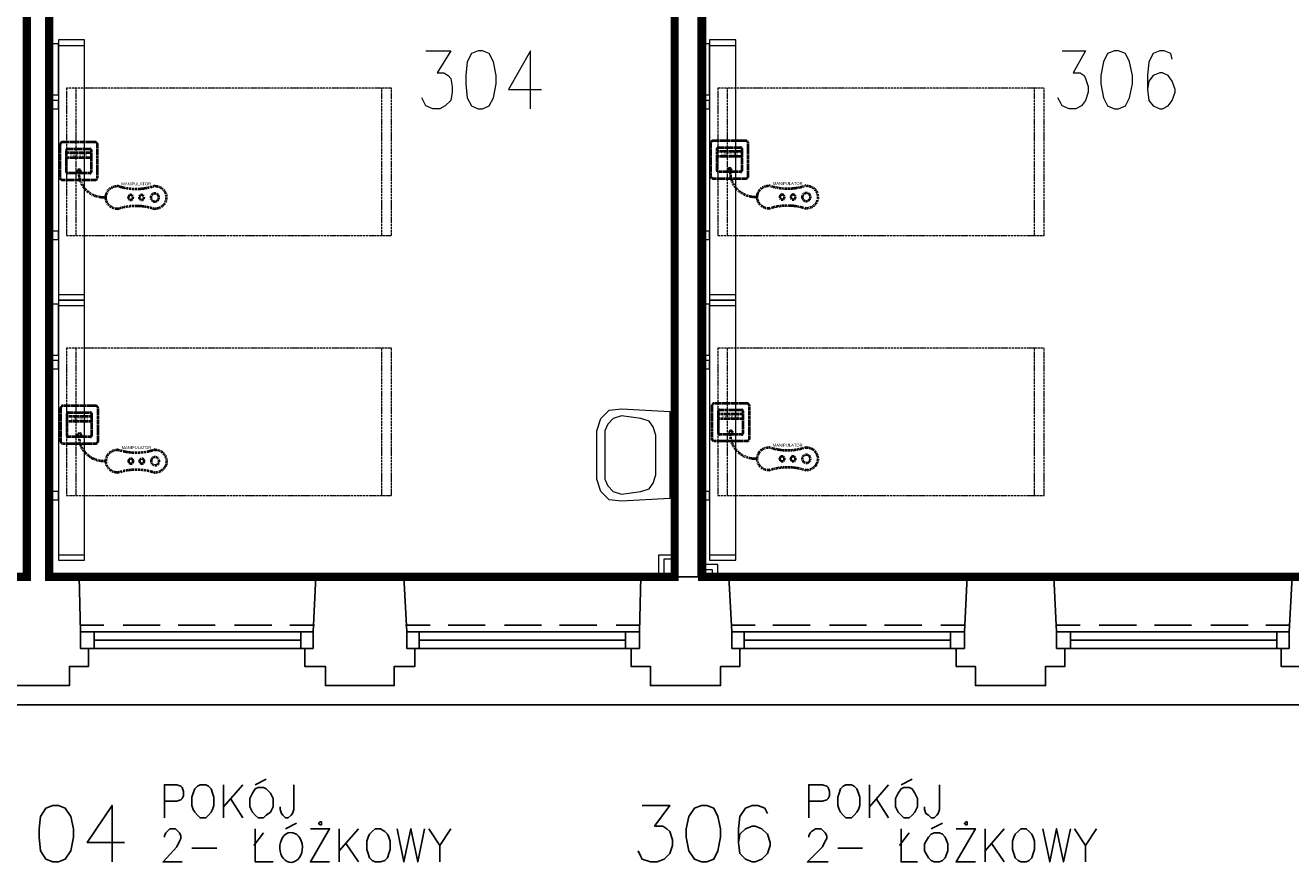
# Model space of a CAD drawing. Header units: millimetres. Extents: x 1 to 17496, y 1 to 30809.
# Tile 159 of 256: x 6756 to 7530, y 27890 to 28403. Entities that reach past the tile are written whole.
import ezdxf
from ezdxf.enums import TextEntityAlignment as Align

# ---------------------------------------------------------------- set-up
doc = ezdxf.new("R2010")
doc.units = ezdxf.units.MM
doc.linetypes.add('BORDER', pattern=[1.75, 0.5, -0.25, 0.5, -0.25, 0, -0.25])
doc.linetypes.add('CENTER', pattern=[2, 1.25, -0.25, 0.25, -0.25])
for name, color, linetype, lineweight in [('0_Przyz_FAP3010', 1, 'CENTER', 40), ('0_Przyz_Manipulator', 1, 'BORDER', 40), ('0_Przyz_Sala chorych', 5, 'BORDER', 40), ('0_Przyz_łóżko', 150, 'BORDER', 40)]:
    doc.layers.add(name, color=color, linetype=linetype, lineweight=lineweight)
for name, color, linetype in [('2DE_TXTMARK', 41, 'Continuous'), ('2DE_TXTNUM', 11, 'Continuous'), ('Opisy', 255, 'Continuous'), ('PDF _Geometria', 7, 'Continuous')]:
    doc.layers.add(name, color=color, linetype=linetype)
doc.styles.add('CP_ATTR', font='ARIAL.TTF')
doc.styles.add('CP_ELATT', font='ARIAL.TTF')

# ---------------------------------------------------------------- blocks, each defined once
blk = doc.blocks.new('2de_abb_sig_045_1psoxj')
blk.add_lwpolyline([(0, 20), (0, 0, 0.414214), (1.5, -1.5), (21.5, -1.5, 0.414214), (23, 0), (23, 20, 0.414214), (21.5, 21.5), (1.5, 21.5, 0.414214)], format="xyb", close=True)
at = {"flags": 128}
for points in [[(4, 3.1), (4, 16.9)], [(4.6, 17.5), (18.4, 17.5)], [(19, 16.9), (19, 3.1)], [(18.4, 2.5), (4.6, 2.5)]]:
    blk.add_lwpolyline(points, dxfattribs=at)
for centre, start, end in [((4.6, 16.9), 90, 180), ((18.4, 16.9), 0, 90), ((4.6, 3.1), 180, 270), ((18.4, 3.1), 270, 0)]:
    blk.add_arc(centre, 0.6, start, end)
at = {"linetype": 'Continuous', "style": 'CP_ATTR', "flags": 9}
for tag in ['NAME', 'ARTICLE', 'MARK2', 'OTHER1', 'PRODUCT-TYPE', 'ORDER-NO', 'PRODUCER', 'VOLTAGE', 'CURRENT', 'POWER', 'CHARACTER', 'IP', 'OTHER', 'LINK', 'WEIGHT', 'NUMBER', 'GROUP', 'FUNCTION', 'EL-STATUS']:
    blk.add_attdef(tag, text='', height=0.00005, dxfattribs=at).set_placement((0, 0), align=Align.MIDDLE_LEFT)
at = {"layer": '2DE_TXTMARK', "linetype": 'ByBlock', "style": 'CP_ATTR', "width": 0.8, "flags": 8}
blk.add_attdef('MARK1', text='', height=1.8, dxfattribs=at).set_placement((11.5, 27), align=Align.CENTER)
at = {"layer": '2DE_TXTNUM', "style": 'CP_ELATT', "width": 0.8}
blk.add_attdef('TAG', text='', height=2.5, dxfattribs=at).set_placement((11.5, 23), align=Align.CENTER)
blk = doc.blocks.new('2de_abb_sig_012_53oms7o')
at = {"layer": '0_Przyz_FAP3010', "color": 1}
for p, q in [((15, 5), (0, 5)), ((15, 2), (0, 2)), ((6.68, -7.5), (6.68, -5.79)), ((8.63, -7.5), (8.63, -5.79))]:
    blk.add_line(p, q, dxfattribs=at)
at = {"layer": '0_Przyz_FAP3010', "color": 1, "flags": 128}
for points in [[(0, -6.9), (0, 6.9)], [(0.6, 7.5), (14.4, 7.5)], [(15, 6.9), (15, -6.9)], [(14.4, -7.5), (0.6, -7.5)]]:
    blk.add_lwpolyline(points, dxfattribs=at)
at = {"layer": '0_Przyz_FAP3010', "color": 1}
for centre, radius, start, end in [((0.6, 6.9), 0.6, 90, 180), ((14.4, 6.9), 0.6, 0, 90), ((0.6, -6.9), 0.6, 180, 270), ((7.65, -6.54), 1.23, 37.66917, 142.33083), ((14.4, -6.9), 0.6, 270, 0)]:
    blk.add_arc(centre, radius, start, end, dxfattribs=at)
at = {"layer": '0_Przyz_FAP3010', "color": 1, "style": 'CP_ELATT', "width": 0.8}
blk.add_attdef('TAG', text='', height=2.5, dxfattribs=at).set_placement((7.5, 9), align=Align.CENTER)
at = {"layer": '0_Przyz_FAP3010', "color": 1, "linetype": 'ByBlock', "style": 'CP_ATTR', "width": 0.8, "flags": 8}
blk.add_attdef('MARK1', text='', height=1.8, dxfattribs=at).set_placement((7.5, 3.5), align=Align.MIDDLE_CENTER)
at = {"layer": '0_Przyz_FAP3010', "color": 1, "linetype": 'Continuous', "style": 'CP_ATTR', "flags": 9}
for tag in ['NAME', 'ARTICLE', 'MARK2', 'OTHER1', 'PRODUCT-TYPE', 'ORDER-NO', 'PRODUCER', 'VOLTAGE', 'CURRENT', 'POWER', 'CHARACTER', 'IP', 'OTHER', 'LINK', 'WEIGHT', 'NUMBER', 'GROUP', 'FUNCTION', 'EL-STATUS']:
    blk.add_attdef(tag, text='', height=0.00005, dxfattribs=at).set_placement((0, -6.9), align=Align.MIDDLE_LEFT)
blk = doc.blocks.new('2de_abb_sig_n52_f0txfx9')
for centre, radius in [((-46.34, -15.39), 2.5), ((-38.25, -15.39), 1.5), ((-31.53, -15.39), 1.5)]:
    blk.add_circle(centre, radius)
for centre, radius, start, end in [((-15.05, -0.39), 15.06, 265.11181, 1.48602), ((-46.34, -15.39), 7, 90, 270), ((-34.83, 24.3), 34.66, 250.62217, 289.37783), ((-23.33, -15.39), 7, 270, 90), ((-34.83, -55.09), 34.66, 70.62217, 109.37783)]:
    blk.add_arc(centre, radius, start, end)
at = {"linetype": 'Continuous', "style": 'CP_ATTR', "flags": 9}
for tag in ['ARTICLE', 'NAME', 'EL-STATUS', 'FUNCTION', 'GROUP', 'NUMBER', 'WEIGHT', 'LINK', 'OTHER', 'IP', 'CHARACTER', 'POWER', 'CURRENT', 'VOLTAGE', 'PRODUCER', 'ORDER-NO', 'PRODUCT-TYPE', 'OTHER1', 'MARK2']:
    blk.add_attdef(tag, text='', height=0.00005, dxfattribs=at).set_placement((-46.34, -22.39), align=Align.MIDDLE_LEFT)
at = {"layer": '2DE_TXTMARK', "linetype": 'ByBlock', "style": 'CP_ATTR', "width": 0.8, "flags": 8}
blk.add_attdef('MARK1', text='', height=1.8, dxfattribs=at).set_placement((-34.94, -7.09), align=Align.MIDDLE_CENTER)
at = {"layer": '2DE_TXTNUM', "style": 'CP_ELATT', "width": 0.8}
blk.add_attdef('TAG', text='', height=2.5, dxfattribs=at).set_placement((-34.94, -4.09), align=Align.CENTER)

msp = doc.modelspace()

# ---------------------------------------------------------------- linework, layer by layer
at = {"layer": '0_Przyz_Sala chorych', "ltscale": 500, "const_width": 5}
for points in [[(6374.16, 28511.49), (6595.29, 28511.49), (6595.29, 28735.18), (6756.59, 28735.18), (6756.59, 28511.15), (6756.59, 28065.88), (6374.14, 28065.88)], [(6770.22, 28511.17), (7017.13, 28511.17), (7017.13, 28735.46), (7152.29, 28735.46), (7152.79, 28511.15), (7152.79, 28065.88), (6770.2, 28065.88)], [(7169.69, 28511.02), (7390.54, 28511.02), (7390.54, 28734.05), (7548.86, 28734.05), (7549.03, 28511.15), (7549, 28065.88), (7169.67, 28065.88)]]:
    msp.add_lwpolyline(points, close=True, dxfattribs=at)
at = {"layer": '0_Przyz_łóżko', "lineweight": 18}
for points in [[(6979.67, 28274.78), (6979.67, 28364.9), (6780.9, 28364.9), (6780.9, 28274.78)], [(7378.88, 28274.78), (7378.88, 28364.9), (7179.27, 28364.9), (7179.27, 28274.78)], [(6979.67, 28115.6), (6979.67, 28205.72), (6780.9, 28205.72), (6780.9, 28115.6)], [(7378.88, 28115.6), (7378.88, 28205.72), (7179.27, 28205.72), (7179.27, 28115.6)]]:
    msp.add_lwpolyline(points, close=True, dxfattribs=at)
for points in [[(6786.8, 28274.78), (6786.8, 28364.9)], [(6973.77, 28274.78), (6973.77, 28364.9)], [(7185.17, 28274.78), (7185.17, 28364.9)], [(7372.99, 28274.78), (7372.99, 28364.9)], [(6786.8, 28115.6), (6786.8, 28205.72)], [(6973.77, 28115.6), (6973.77, 28205.72)], [(7185.17, 28115.6), (7185.17, 28205.72)], [(7372.99, 28115.6), (7372.99, 28205.72)]]:
    msp.add_lwpolyline(points, dxfattribs=at)
at = {"layer": 'Opisy', "color": 7, "lineweight": 25}
for points in [[(6896.29, 27938.73), (6903.02, 27942.1)], [(7291.29, 27938.73), (7298.03, 27942.1)], [(6840.7, 27918.52), (6840.7, 27938.73), (6848.28, 27938.73), (6850.81, 27937.89), (6851.65, 27937.05), (6852.49, 27934.52), (6852.49, 27931.99), (6851.65, 27930.31), (6850.81, 27929.47), (6848.28, 27928.63), (6840.7, 27928.63)], [(6876.92, 27938.73), (6876.92, 27918.52)], [(6888.71, 27938.73), (6876.92, 27925.26)], [(6919.87, 27938.73), (6919.87, 27923.57), (6919.03, 27921.05), (6918.18, 27920.2), (6916.5, 27918.52), (6914.82, 27918.52), (6913.13, 27920.2), (6912.29, 27921.05), (6911.45, 27923.57), (6911.45, 27925.26)], [(7234.86, 27918.52), (7234.86, 27938.73), (7243.28, 27938.73), (7245.81, 27937.89), (7246.65, 27937.05), (7247.49, 27934.52), (7247.49, 27931.99), (7246.65, 27930.31), (7245.81, 27929.47), (7243.28, 27928.63), (7234.86, 27928.63)], [(7271.92, 27938.73), (7271.92, 27918.52)], [(7283.71, 27938.73), (7271.92, 27925.26)], [(7314.87, 27938.73), (7314.87, 27923.57), (7314.03, 27921.05), (7313.19, 27920.2), (7311.5, 27918.52), (7309.82, 27918.52), (7308.13, 27920.2), (7306.45, 27921.05), (7305.61, 27923.57), (7305.61, 27925.26)], [(6808.7, 27891.57), (6808.7, 27926.1), (6793.54, 27903.36), (6816.28, 27903.36)], [(6881.13, 27930.31), (6888.71, 27918.52)], [(7132.95, 27926.1), (7149.8, 27926.1), (7140.53, 27913.47), (7145.59, 27913.47), (7148.11, 27911.78), (7149.8, 27910.1), (7151.48, 27905.04), (7151.48, 27901.67), (7149.8, 27896.62), (7146.43, 27893.25), (7142.22, 27891.57), (7138.01, 27891.57), (7132.95, 27893.25), (7132.11, 27894.94), (7130.43, 27898.31)], [(7209.59, 27921.05), (7207.91, 27924.41), (7203.7, 27926.1), (7200.33, 27926.1), (7196.12, 27924.41), (7192.75, 27919.36), (7191.91, 27911.78), (7191.91, 27903.36), (7192.75, 27896.62), (7196.12, 27893.25), (7200.33, 27891.57), (7202.01, 27891.57), (7206.23, 27893.25), (7209.59, 27896.62), (7211.28, 27901.67), (7211.28, 27903.36), (7209.59, 27908.41), (7206.23, 27911.78), (7202.01, 27913.47), (7200.33, 27913.47), (7196.12, 27911.78), (7192.75, 27908.41), (7191.91, 27903.36)], [(7276.13, 27930.31), (7283.71, 27918.52)], [(6840.7, 27906.73), (6840.7, 27907.57), (6841.54, 27909.25), (6842.38, 27910.1), (6844.07, 27911.78), (6847.44, 27911.78), (6849.12, 27910.1), (6849.96, 27909.25), (6850.81, 27907.57), (6850.81, 27905.89), (6849.96, 27904.2), (6848.28, 27900.83), (6839.86, 27891.57), (6851.65, 27891.57)], [(6896.29, 27911.78), (6896.29, 27891.57), (6907.24, 27891.57)], [(6914.82, 27911.78), (6921.55, 27915.15)], [(6929.98, 27911.78), (6941.77, 27911.78), (6929.98, 27891.57), (6941.77, 27891.57)], [(6947.66, 27911.78), (6947.66, 27891.57)], [(6959.45, 27911.78), (6947.66, 27898.31)], [(6983.04, 27911.78), (6987.25, 27891.57), (6991.46, 27911.78), (6995.67, 27891.57), (6999.88, 27911.78)], [(7002.41, 27911.78), (7009.14, 27901.67), (7009.14, 27891.57)], [(7015.88, 27911.78), (7009.14, 27901.67)], [(7234.86, 27906.73), (7234.86, 27907.57), (7235.7, 27909.25), (7236.55, 27910.1), (7239.07, 27911.78), (7242.44, 27911.78), (7244.13, 27910.1), (7244.97, 27909.25), (7245.81, 27907.57), (7245.81, 27905.89), (7244.97, 27904.2), (7243.28, 27900.83), (7234.02, 27891.57), (7246.65, 27891.57)], [(7291.29, 27911.78), (7291.29, 27891.57), (7301.4, 27891.57)], [(7309.82, 27911.78), (7316.56, 27915.15)], [(7324.98, 27911.78), (7336.77, 27911.78), (7324.98, 27891.57), (7336.77, 27891.57)], [(7342.67, 27911.78), (7342.67, 27891.57)], [(7354.46, 27911.78), (7342.67, 27898.31)], [(7378.04, 27911.78), (7382.25, 27891.57), (7386.46, 27911.78), (7390.67, 27891.57), (7394.88, 27911.78)], [(7397.41, 27911.78), (7404.15, 27901.67), (7404.15, 27891.57)], [(7410.89, 27911.78), (7404.15, 27901.67)], [(6895.44, 27901.67), (6901.34, 27909.25)], [(7290.45, 27901.67), (7296.34, 27909.25)], [(6857.54, 27899.99), (6872.7, 27899.99)], [(6951.87, 27902.52), (6959.45, 27891.57)], [(7252.55, 27899.99), (7267.71, 27899.99)], [(7346.88, 27902.52), (7354.46, 27891.57)]]:
    msp.add_lwpolyline(points, dxfattribs=at)
for points in [[(6862.6, 27938.73), (6860.91, 27937.89), (6859.23, 27936.21), (6858.39, 27933.68), (6857.54, 27931.15), (6857.54, 27926.1), (6858.39, 27923.57), (6859.23, 27921.89), (6860.91, 27920.2), (6862.6, 27918.52), (6865.97, 27918.52), (6867.65, 27920.2), (6869.34, 27921.89), (6870.18, 27923.57), (6871.02, 27926.1), (6871.02, 27931.15), (6870.18, 27933.68), (6869.34, 27936.21), (6867.65, 27937.89), (6865.97, 27938.73)], [(6897.97, 27937.05), (6896.29, 27936.21), (6894.6, 27933.68), (6892.92, 27930.31), (6892.92, 27925.26), (6894.6, 27921.89), (6896.29, 27920.2), (6897.97, 27918.52), (6901.34, 27918.52), (6903.02, 27920.2), (6905.55, 27921.89), (6907.24, 27925.26), (6907.24, 27930.31), (6905.55, 27933.68), (6903.02, 27936.21), (6901.34, 27937.05)], [(7257.6, 27938.73), (7255.92, 27937.89), (7254.23, 27936.21), (7253.39, 27933.68), (7252.55, 27931.15), (7252.55, 27926.1), (7253.39, 27923.57), (7254.23, 27921.89), (7255.92, 27920.2), (7257.6, 27918.52), (7260.97, 27918.52), (7262.65, 27920.2), (7264.34, 27921.89), (7265.18, 27923.57), (7266.02, 27926.1), (7266.02, 27931.15), (7265.18, 27933.68), (7264.34, 27936.21), (7262.65, 27937.89), (7260.97, 27938.73)], [(7292.97, 27937.05), (7291.29, 27936.21), (7289.61, 27933.68), (7287.92, 27930.31), (7287.92, 27925.26), (7289.61, 27921.89), (7291.29, 27920.2), (7292.97, 27918.52), (7296.34, 27918.52), (7298.03, 27920.2), (7299.71, 27921.89), (7301.4, 27925.26), (7301.4, 27930.31), (7299.71, 27933.68), (7298.03, 27936.21), (7296.34, 27937.05)], [(6772.48, 27926.1), (6768.27, 27924.41), (6764.9, 27919.36), (6764.06, 27911.78), (6764.06, 27906.73), (6764.9, 27898.31), (6768.27, 27893.25), (6772.48, 27891.57), (6775.85, 27891.57), (6780.06, 27893.25), (6783.43, 27898.31), (6785.11, 27906.73), (6785.11, 27911.78), (6783.43, 27919.36), (6780.06, 27924.41), (6775.85, 27926.1)], [(7169.17, 27926.1), (7164.96, 27924.41), (7161.59, 27919.36), (7159.9, 27911.78), (7159.9, 27906.73), (7161.59, 27898.31), (7164.96, 27893.25), (7169.17, 27891.57), (7172.54, 27891.57), (7176.75, 27893.25), (7179.27, 27898.31), (7180.96, 27906.73), (7180.96, 27911.78), (7179.27, 27919.36), (7176.75, 27924.41), (7172.54, 27926.1)], [(6936.71, 27915.15), (6936.71, 27915.99), (6935.87, 27915.99), (6935.03, 27915.15), (6935.87, 27914.31), (6936.71, 27914.31)], [(6969.56, 27911.78), (6967.88, 27910.1), (6966.19, 27908.41), (6965.35, 27906.73), (6964.51, 27904.2), (6964.51, 27899.15), (6965.35, 27896.62), (6966.19, 27894.09), (6967.88, 27892.41), (6969.56, 27891.57), (6972.93, 27891.57), (6975.46, 27892.41), (6977.14, 27894.09), (6977.98, 27896.62), (6978.82, 27899.15), (6978.82, 27904.2), (6977.98, 27906.73), (6977.14, 27908.41), (6975.46, 27910.1), (6972.93, 27911.78)], [(7331.72, 27915.15), (7331.72, 27915.99), (7330.87, 27915.99), (7330.03, 27915.15), (7330.87, 27914.31), (7331.72, 27914.31)], [(7364.56, 27911.78), (7362.88, 27910.1), (7361.19, 27908.41), (7360.35, 27906.73), (7359.51, 27904.2), (7359.51, 27899.15), (7360.35, 27896.62), (7361.19, 27894.09), (7362.88, 27892.41), (7364.56, 27891.57), (7367.93, 27891.57), (7369.62, 27892.41), (7371.3, 27894.09), (7372.14, 27896.62), (7372.99, 27899.15), (7372.99, 27904.2), (7372.14, 27906.73), (7371.3, 27908.41), (7369.62, 27910.1), (7367.93, 27911.78)], [(7311.5, 27909.25), (7309.82, 27908.41), (7308.13, 27906.73), (7305.61, 27902.52), (7305.61, 27898.31), (7308.13, 27894.09), (7309.82, 27892.41), (7311.5, 27891.57), (7314.87, 27891.57), (7316.56, 27892.41), (7318.24, 27894.09), (7319.93, 27898.31), (7319.93, 27902.52), (7318.24, 27906.73), (7316.56, 27908.41), (7314.87, 27909.25)]]:
    msp.add_lwpolyline(points, close=True, dxfattribs=at)
msp.add_ellipse((6918.18, 27900.39), major_axis=(0, -9.13), ratio=0.758288, start_param=3.387205, end_param=9.67039, dxfattribs=at)
at = {"layer": 'PDF _Geometria', "lineweight": 25}
for points in [[(6788.48, 28065.91), (6768.27, 28065.91), (6768.27, 28735.48), (7025.15, 28735.48), (7025.15, 28780.11), (6741.32, 28780.11), (6741.32, 28735.48), (6756.48, 28735.48), (6756.48, 28065.91), (6734.58, 28065.91)], [(6933.34, 28065.91), (6788.48, 28065.91), (6789.32, 28032.22), (6789.32, 28022.11), (6794.38, 28022.11), (6794.38, 28011.16), (6782.59, 28011.16), (6782.59, 27999.37), (6761.53, 27999.37), (6739.63, 27999.37)], [(7331.72, 28065.91), (7186.01, 28065.91), (7132.11, 28065.91), (6987.25, 28065.91)], [(7186.01, 28065.91), (7187.7, 28032.22), (7187.7, 28022.11), (7192.75, 28022.11), (7192.75, 28011.16), (7180.96, 28011.16), (7180.96, 27999.37), (7159.06, 27999.37), (7138.01, 27999.37), (7138.01, 28011.16), (7126.21, 28011.16), (7126.21, 28022.11), (7131.27, 28022.11), (7131.27, 28032.22), (7132.11, 28065.91)], [(7384.78, 28065.91), (7331.72, 28065.91), (7330.03, 28032.22), (7330.03, 28022.11), (7324.98, 28022.11), (7324.98, 28011.16), (7336.77, 28011.16), (7336.77, 27999.37), (7357.83, 27999.37), (7379.72, 27999.37), (7379.72, 28011.16), (7391.51, 28011.16), (7391.51, 28022.11), (7386.46, 28022.11), (7386.46, 28032.22), (7384.78, 28065.91), (7530.48, 28065.91), (7528.8, 28032.22), (7528.8, 28022.11), (7523.74, 28022.11), (7523.74, 28011.16), (7535.53, 28011.16)], [(6789.32, 28036.43), (6803.64, 28036.43)], [(6815.43, 28036.43), (6838.17, 28036.43)], [(6849.12, 28036.43), (6871.86, 28036.43)], [(6883.65, 28036.43), (6906.39, 28036.43)], [(6917.34, 28036.43), (6932.5, 28036.43)], [(6988.09, 28036.43), (7003.25, 28036.43)], [(7014.2, 28036.43), (7036.94, 28036.43)], [(7048.73, 28036.43), (7071.47, 28036.43)], [(7082.42, 28036.43), (7105.16, 28036.43)], [(7116.95, 28036.43), (7131.27, 28036.43)], [(7187.7, 28036.43), (7202.01, 28036.43)], [(7212.96, 28036.43), (7235.7, 28036.43)], [(7247.49, 28036.43), (7270.23, 28036.43)], [(7281.18, 28036.43), (7303.92, 28036.43)], [(7315.71, 28036.43), (7330.03, 28036.43)], [(7386.46, 28036.43), (7400.78, 28036.43)], [(7412.57, 28036.43), (7435.31, 28036.43)], [(7446.26, 28036.43), (7469, 28036.43)], [(7480.79, 28036.43), (7503.53, 28036.43)], [(7514.48, 28036.43), (7528.8, 28036.43)], [(6789.32, 28032.22), (6931.66, 28032.22)], [(6797.75, 28022.11), (6797.75, 28032.22)], [(6797.75, 28027.17), (6924.08, 28027.17)], [(6924.08, 28022.11), (6924.08, 28032.22)], [(6988.93, 28032.22), (7131.27, 28032.22)], [(6996.51, 28022.11), (6996.51, 28032.22)], [(6996.51, 28027.17), (7122.85, 28027.17)], [(7122.85, 28022.11), (7122.85, 28032.22)], [(7187.7, 28032.22), (7330.03, 28032.22)], [(7195.28, 28022.11), (7195.28, 28032.22)], [(7195.28, 28027.17), (7321.61, 28027.17)], [(7321.61, 28022.11), (7321.61, 28032.22)], [(7386.46, 28032.22), (7528.8, 28032.22)], [(7394.88, 28022.11), (7394.88, 28032.22)], [(7394.88, 28027.17), (7521.22, 28027.17)], [(7521.22, 28022.11), (7521.22, 28032.22)], [(6789.32, 28022.11), (6931.66, 28022.11)], [(6988.93, 28022.11), (7131.27, 28022.11)], [(7187.7, 28022.11), (7330.03, 28022.11)], [(7386.46, 28022.11), (7528.8, 28022.11)], [(6363.16, 27987.58), (6562.77, 27987.58), (6761.53, 27987.58), (6960.3, 27987.58), (7159.06, 27987.58), (7357.83, 27987.58), (7557.43, 27987.58), (7756.2, 27987.58), (7954.96, 27987.58), (8153.73, 27987.58), (8353.33, 27987.58), (8552.1, 27987.58), (8750.86, 27987.58), (8949.63, 27987.58), (9148.39, 27987.58)]]:
    msp.add_lwpolyline(points, dxfattribs=at)
at = {"layer": 'PDF _Geometria', "lineweight": 40}
msp.add_lwpolyline([(7152.32, 28065.91), (7152.32, 28735.48), (7167.48, 28735.48), (7167.48, 28521.55), (7381.41, 28521.55), (7381.41, 28541.76), (7390.67, 28541.76), (7390.67, 28511.44), (7167.48, 28511.44), (7167.48, 28065.91)], dxfattribs=at)
at = {"layer": 'PDF _Geometria', "lineweight": 18}
for points in [[(6775.85, 28360.69), (6775.85, 28391.85), (6769.11, 28391.85), (6769.11, 28360.69)], [(6791.85, 28235.19), (6791.85, 28394.38), (6775.85, 28394.38), (6775.85, 28235.19)], [(7174.22, 28360.69), (7174.22, 28391.85), (7167.48, 28391.85), (7167.48, 28360.69)], [(7190.22, 28235.19), (7190.22, 28394.38), (7174.22, 28394.38), (7174.22, 28235.19)], [(7032.73, 28387.64), (7028.52, 28385.95), (7025.99, 28380.9), (7025.15, 28372.48), (7025.15, 28367.42), (7025.99, 28359), (7028.52, 28353.95), (7032.73, 28352.26), (7035.25, 28352.26), (7039.46, 28353.95), (7041.99, 28359), (7043.68, 28367.42), (7043.68, 28372.48), (7041.99, 28380.9), (7039.46, 28385.95), (7035.25, 28387.64)], [(7421.83, 28387.64), (7417.62, 28385.95), (7415.1, 28380.9), (7413.41, 28372.48), (7413.41, 28367.42), (7415.1, 28359), (7417.62, 28353.95), (7421.83, 28352.26), (7424.36, 28352.26), (7428.57, 28353.95), (7431.1, 28359), (7432.78, 28367.42), (7432.78, 28372.48), (7431.1, 28380.9), (7428.57, 28385.95), (7424.36, 28387.64)], [(6775.85, 28352.26), (6775.85, 28357.32), (6768.27, 28357.32), (6768.27, 28352.26)], [(7174.22, 28352.26), (7174.22, 28357.32), (7167.48, 28357.32), (7167.48, 28352.26)], [(6775.85, 28272.25), (6775.85, 28277.31), (6768.27, 28277.31), (6768.27, 28272.25)], [(7174.22, 28272.25), (7174.22, 28277.31), (7167.48, 28277.31), (7167.48, 28272.25)], [(6775.85, 28201.51), (6775.85, 28232.67), (6769.11, 28232.67), (6769.11, 28201.51)], [(6791.85, 28076.01), (6791.85, 28235.19), (6775.85, 28235.19), (6775.85, 28076.01)], [(7174.22, 28201.51), (7174.22, 28232.67), (7167.48, 28232.67), (7167.48, 28201.51)], [(7190.22, 28076.01), (7190.22, 28235.19), (7174.22, 28235.19), (7174.22, 28076.01)], [(6775.85, 28193.08), (6775.85, 28198.14), (6768.27, 28198.14), (6768.27, 28193.08)], [(7174.22, 28193.08), (7174.22, 28198.14), (7167.48, 28198.14), (7167.48, 28193.08)], [(7149.8, 28113.91), (7120.32, 28112.23), (7112.74, 28113.07), (7107.69, 28118.13), (7105.16, 28125.71), (7105.16, 28155.18), (7107.69, 28162.76), (7112.74, 28167.82), (7120.32, 28168.66), (7149.8, 28166.97)], [(6768.27, 28146.76), (6768.27, 28164.45)], [(7141.37, 28128.23), (7141.37, 28152.66), (7139.69, 28157.71), (7137.16, 28161.08), (7132.11, 28162.76), (7120.32, 28164.45), (7115.27, 28162.76), (7111.9, 28159.39), (7110.21, 28155.18), (7110.21, 28125.71), (7111.9, 28121.49), (7115.27, 28118.13), (7120.32, 28116.44), (7132.11, 28118.13), (7137.16, 28119.81), (7139.69, 28123.18)], [(7152.32, 28164.45), (7152.32, 28146.76)], [(7167.48, 28146.76), (7167.48, 28164.45)], [(6775.85, 28113.07), (6775.85, 28118.13), (6768.27, 28118.13), (6768.27, 28113.07)], [(7174.22, 28113.07), (7174.22, 28118.13), (7167.48, 28118.13), (7167.48, 28113.07)]]:
    msp.add_lwpolyline(points, close=True, dxfattribs=at)
for points in [[(6775.85, 28391.01), (6791.85, 28391.01)], [(7174.22, 28391.01), (7190.22, 28391.01)], [(7000.72, 28387.64), (7015.88, 28387.64), (7007.46, 28374.16), (7011.67, 28374.16), (7014.2, 28372.48), (7015.88, 28370.79), (7016.72, 28365.74), (7016.72, 28362.37), (7015.88, 28357.32), (7012.51, 28353.95), (7009.14, 28352.26), (7004.93, 28352.26), (7000.72, 28353.95), (6999.88, 28355.63), (6998.2, 28359)], [(7064.73, 28352.26), (7064.73, 28387.64), (7051.26, 28364.06), (7071.47, 28364.06)], [(7389.83, 28387.64), (7404.15, 28387.64), (7396.57, 28374.16), (7400.78, 28374.16), (7403.31, 28372.48), (7404.15, 28370.79), (7405.83, 28365.74), (7405.83, 28362.37), (7404.15, 28357.32), (7401.62, 28353.95), (7398.25, 28352.26), (7394.04, 28352.26), (7389.83, 28353.95), (7388.99, 28355.63), (7387.3, 28359)], [(7457.21, 28382.58), (7456.37, 28385.95), (7452.15, 28387.64), (7449.63, 28387.64), (7445.42, 28385.95), (7442.89, 28380.9), (7442.05, 28372.48), (7442.05, 28364.06), (7442.89, 28357.32), (7445.42, 28353.95), (7449.63, 28352.26), (7451.31, 28352.26), (7454.68, 28353.95), (7457.21, 28357.32), (7458.89, 28362.37), (7458.89, 28364.06), (7457.21, 28369.11), (7454.68, 28372.48), (7451.31, 28374.16), (7449.63, 28374.16), (7445.42, 28372.48), (7442.89, 28369.11), (7442.05, 28364.06)], [(6775.85, 28238.56), (6791.85, 28238.56)], [(7174.22, 28238.56), (7190.22, 28238.56)], [(6775.85, 28231.83), (6791.85, 28231.83)], [(7174.22, 28231.83), (7190.22, 28231.83)], [(6775.85, 28079.38), (6791.85, 28079.38)], [(7143.06, 28065.91), (7143.06, 28079.38), (7152.32, 28079.38)], [(7146.43, 28065.91), (7146.43, 28076.86), (7152.32, 28076.86)], [(7179.27, 28065.91), (7179.27, 28073.49), (7167.48, 28073.49)], [(7174.22, 28079.38), (7190.22, 28079.38)], [(7175.91, 28065.91), (7175.91, 28070.12), (7167.48, 28070.12)], [(7351.09, 28065.91), (7368.77, 28065.91)]]:
    msp.add_lwpolyline(points, dxfattribs=at)
at = {"layer": 'PDF _Geometria', "lineweight": 25}
msp.add_lwpolyline([(6933.34, 28065.91), (6987.25, 28065.91), (6988.93, 28032.22), (6988.93, 28022.11), (6993.98, 28022.11), (6993.98, 28011.16), (6981.35, 28011.16), (6981.35, 27999.37), (6960.3, 27999.37), (6939.24, 27999.37), (6939.24, 28011.16), (6926.61, 28011.16), (6926.61, 28022.11), (6931.66, 28022.11), (6931.66, 28032.22)], close=True, dxfattribs=at)

# ---------------------------------------------------------------- block references
at = {"layer": '0_Przyz_FAP3010', "lineweight": -3}
for p in [(6776.84, 28310.24), (7174.84, 28311.09), (6777.15, 28149), (7175.56, 28150.5)]:
    msp.add_blockref('2de_abb_sig_045_1psoxj', p, dxfattribs=at)
ref = msp.add_blockref('2de_abb_sig_012_53oms7o', (7178.84, 28321.09), dxfattribs=at)
ref.add_attrib('MARK1', 'FAP3010', dxfattribs={"layer": '2DE_TXTMARK', "linetype": 'ByBlock', "height": 1.8, "style": 'CP_ATTR', "width": 0.8, "flags": 8}).set_placement((7186.34, 28324.59), align=Align.MIDDLE_CENTER)
ref = msp.add_blockref('2de_abb_sig_012_53oms7o', (6780.84, 28320.24), dxfattribs=at)
ref.add_attrib('MARK1', 'FAP3010', dxfattribs={"layer": '2DE_TXTMARK', "linetype": 'ByBlock', "height": 1.8, "style": 'CP_ATTR', "width": 0.8, "flags": 8}).set_placement((6788.34, 28323.74), align=Align.MIDDLE_CENTER)
ref = msp.add_blockref('2de_abb_sig_012_53oms7o', (6781.15, 28159), dxfattribs=at)
ref.add_attrib('MARK1', 'FAP3010', dxfattribs={"layer": '2DE_TXTMARK', "linetype": 'ByBlock', "height": 1.8, "style": 'CP_ATTR', "width": 0.8, "flags": 8}).set_placement((6788.65, 28162.5), align=Align.MIDDLE_CENTER)
ref = msp.add_blockref('2de_abb_sig_012_53oms7o', (7179.56, 28160.51), dxfattribs=at)
ref.add_attrib('MARK1', 'FAP3010', dxfattribs={"layer": '2DE_TXTMARK', "linetype": 'ByBlock', "height": 1.8, "style": 'CP_ATTR', "width": 0.8, "flags": 8}).set_placement((7187.06, 28164.01), align=Align.MIDDLE_CENTER)
at = {"layer": '0_Przyz_Manipulator', "lineweight": -3}
ref = msp.add_blockref('2de_abb_sig_n52_f0txfx9', (6788.56, 28313.38), dxfattribs=dict(at, xscale=-1))
ref.add_attrib('MARK1', 'MANIPULATOR', dxfattribs={"layer": '2DE_TXTMARK', "linetype": 'ByBlock', "height": 1.8, "style": 'CP_ATTR', "width": 0.8, "flags": 8}).set_placement((6823.49, 28306.28), align=Align.MIDDLE_CENTER)
ref = msp.add_blockref('2de_abb_sig_n52_f0txfx9', (7187.03, 28313.59), dxfattribs=dict(at, xscale=-1))
ref.add_attrib('MARK1', 'MANIPULATOR', dxfattribs={"layer": '2DE_TXTMARK', "linetype": 'ByBlock', "height": 1.8, "style": 'CP_ATTR', "width": 0.8, "flags": 8}).set_placement((7221.96, 28306.5), align=Align.MIDDLE_CENTER)
ref = msp.add_blockref('2de_abb_sig_n52_f0txfx9', (6788.68, 28152.06), dxfattribs=dict(at, xscale=-1))
ref.add_attrib('MARK1', 'MANIPULATOR', dxfattribs={"layer": '2DE_TXTMARK', "linetype": 'ByBlock', "height": 1.8, "style": 'CP_ATTR', "width": 0.8, "flags": 8}).set_placement((6823.62, 28144.97), align=Align.MIDDLE_CENTER)
ref = msp.add_blockref('2de_abb_sig_n52_f0txfx9', (7187.02, 28153.5), dxfattribs=dict(at, xscale=-1))
ref.add_attrib('MARK1', 'MANIPULATOR', dxfattribs={"layer": '2DE_TXTMARK', "linetype": 'ByBlock', "height": 1.8, "style": 'CP_ATTR', "width": 0.8, "flags": 8}).set_placement((7221.96, 28146.41), align=Align.MIDDLE_CENTER)

doc.saveas('drawing.dxf')
